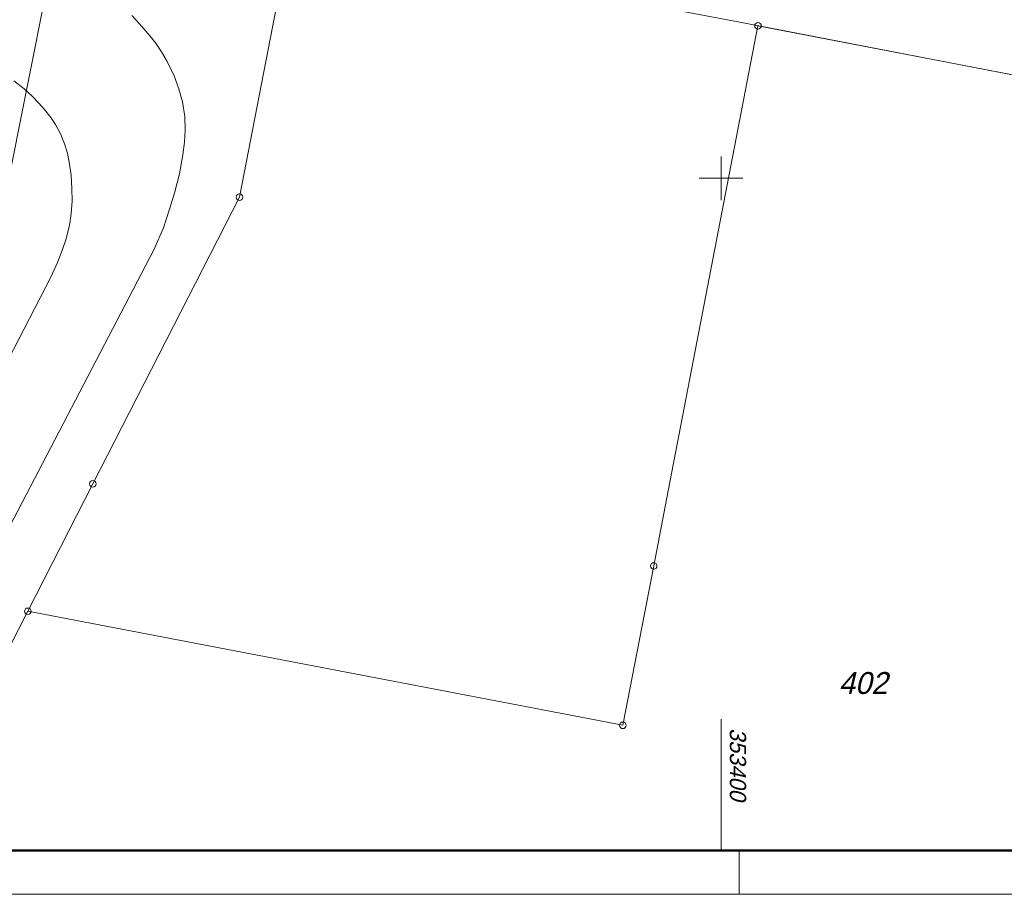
# Model space of a CAD drawing. Extents: x 353221 to 353679, y 5707809 to 5707957.
# Tile 2 of 21: x 353360 to 353416, y 5707809 to 5707859. Entities that reach past the tile are written whole.
import ezdxf

# ---------------------------------------------------------------- set-up
doc = ezdxf.new("R2010")
doc.units = 0
doc.header["$MEASUREMENT"] = 0
doc.linetypes.add('LINE_LT_4', pattern=[10000, 10000, 0])
for name, color, linetype in [('ALK', 7, 'Continuous'), ('Verm Rahmen P-1', 7, 'Continuous'), ('ZL_Linien', 7, 'Continuous')]:
    doc.layers.add(name, color=color, linetype=linetype)
doc.styles.add('10', font='txt', dxfattribs={"oblique": 13.5, "height": 1})
doc.styles.add('2001', font='txt', dxfattribs={"oblique": 13.5, "height": 1})

msp = doc.modelspace()

# ---------------------------------------------------------------- linework, layer by layer
at = {"layer": 'ALK', "color": 1, "lineweight": 18, "true_color": 0xff0000}
for points in [[(353353.414, 5707811.584), (353355.015, 5707814.712), (353360.393, 5707825.253), (353364.117, 5707832.537), (353372.491, 5707848.918), (353375.391, 5707863.852), (353375.492, 5707864.374), (353379.936, 5707887.294), (353370.97, 5707888.946), (353368.812, 5707889.344), (353367.201, 5707889.688), (353362.717, 5707867.095), (353359.169, 5707849.215), (353355.927, 5707842.954), (353350.614, 5707832.69), (353346.373, 5707824.496), (353342.055, 5707816.154), (353339.689, 5707811.584)], [(353440.568, 5707811.584), (353441.984, 5707821.118), (353446.184, 5707849.46), (353437.38, 5707851.921), (353430.908, 5707853.166), (353402.108, 5707858.706), (353396.978, 5707832.144), (353396.15, 5707827.844), (353394.393, 5707818.738), (353360.393, 5707825.253), (353355.015, 5707814.712), (353353.414, 5707811.584)]]:
    msp.add_lwpolyline(points, dxfattribs=at)
for points in [[(353502.648, 5707859.675), (353505.949, 5707862.982), (353504.883, 5707863.188), (353500.536, 5707864.026), (353499.299, 5707864.265), (353449.799, 5707873.812), (353379.936, 5707887.294), (353375.492, 5707864.374), (353375.391, 5707863.852), (353372.491, 5707848.918), (353364.117, 5707832.537), (353360.393, 5707825.253), (353394.393, 5707818.738), (353396.15, 5707827.844), (353396.978, 5707832.144), (353402.108, 5707858.706), (353430.908, 5707853.166), (353437.38, 5707851.921), (353446.184, 5707849.46), (353484.965, 5707841.961), (353490.341, 5707847.346), (353502.648, 5707859.675)], [(353322.848, 5707859.91), (353333.772, 5707857.925), (353342.424, 5707856.352), (353357.031, 5707853.698), (353359.169, 5707849.215), (353362.717, 5707867.095), (353362.57, 5707867.128), (353332.592, 5707873.572), (353326.904, 5707875.317), (353318.042, 5707878.036), (353316.384, 5707873.32), (353314.483, 5707867.913), (353321.323, 5707860.187), (353322.848, 5707859.91)]]:
    msp.add_lwpolyline(points, close=True, dxfattribs=at)
for points in [[(353401.921, 5707858.706, 1), (353402.296, 5707858.706, 1), (353401.921, 5707858.706)], [(353372.303, 5707848.918, 1), (353372.678, 5707848.918, 1), (353372.303, 5707848.918)], [(353363.93, 5707832.537, 1), (353364.305, 5707832.537, 1), (353363.93, 5707832.537)], [(353395.963, 5707827.844, 1), (353396.338, 5707827.844, 1), (353395.963, 5707827.844)], [(353360.205, 5707825.253, 1), (353360.58, 5707825.253, 1), (353360.205, 5707825.253)], [(353394.205, 5707818.738, 1), (353394.58, 5707818.738, 1), (353394.205, 5707818.738)]]:
    msp.add_lwpolyline(points, format="xyb", close=True, dxfattribs=at)
at = {"layer": 'Verm Rahmen P-1', "color": 1, "lineweight": 13, "true_color": 0xff0000}
for p, q in [((353400, 5707848.75), (353400, 5707851.25)), ((353398.75, 5707850), (353401.25, 5707850)), ((353400, 5707811.58), (353400, 5707819.08))]:
    msp.add_line(p, q, dxfattribs=at)
at = {"layer": 'Verm Rahmen P-1', "color": 7, "lineweight": 50, "true_color": 0xffffff}
msp.add_line((353586.03, 5707811.58), (353308.53, 5707811.58), dxfattribs=at)
at = {"layer": 'Verm Rahmen P-1', "color": 18, "linetype": 'LINE_LT_4', "lineweight": 50, "true_color": 0x000000}
for p in [(353586.03, 5707811.58), (353676.03, 5707811.58)]:
    msp.add_line(p, (353308.53, 5707811.58), dxfattribs=at)
at = {"layer": 'Verm Rahmen P-1', "color": 18, "linetype": 'LINE_LT_4', "lineweight": 13, "true_color": 0x000000}
for p, q in [((353401.03, 5707809.08), (353401.03, 5707811.58)), ((353678.53, 5707809.08), (353296.03, 5707809.08))]:
    msp.add_line(p, q, dxfattribs=at)
at = {"layer": 'ZL_Linien', "color": 254, "lineweight": 13, "true_color": 0xdcdcdc}
msp.add_lwpolyline([(353352.547, 5707826.639), (353361.707, 5707844.348), (353362.089, 5707845.18), (353362.382, 5707845.922), (353362.568, 5707846.479), (353362.773, 5707847.31), (353362.877, 5707847.985), (353362.928, 5707848.699), (353362.919, 5707849.419), (353362.881, 5707850.161), (353362.785, 5707850.801), (353362.662, 5707851.426), (353362.486, 5707851.966), (353362.277, 5707852.507), (353361.984, 5707853.076), (353361.709, 5707853.471), (353361.355, 5707853.937), (353361.035, 5707854.292), (353360.64, 5707854.696), (353360.18, 5707855.111), (353359.606, 5707855.566)], dxfattribs=at)
for points in [[(353367.069, 5707886.694, 41.801), (353330.002, 5707894.384, 0), (353329.535, 5707891.512, 0), (353326.561, 5707873.432, 0), (353362.656, 5707866.303, 0), (353375.408, 5707863.786, 0), (353401.079, 5707858.92, 0), (353437.318, 5707851.904, 0), (353446.13, 5707849.458, 0), (353470.944, 5707844.675, 0), (353472.893, 5707842.141, 0), (353474.403, 5707839.792, 0), (353475.913, 5707828.047, 0), (353477.927, 5707831.403, 0), (353476.219, 5707843.658, 0), (353485.009, 5707841.963, 0), (353488.482, 5707845.489, 0), (353448.228, 5707854.054, 0), (353436.851, 5707855.785, 0), (353437.657, 5707858.752, 0), (353444.369, 5707857.242, 0), (353445.869, 5707863.955, 0)], [(353349.689, 5707811.584, 0), (353367.589, 5707845.912, 0), (353368.157, 5707847.175, 0), (353368.497, 5707848.227, 0), (353368.791, 5707849.233, 0), (353369.057, 5707850.246, 0), (353369.255, 5707851.346, 0), (353369.341, 5707852.066, 0), (353369.39, 5707852.742, 0), (353369.366, 5707853.534, 0), (353369.229, 5707854.376, 0), (353369.023, 5707855.114, 0), (353368.75, 5707855.858, 0), (353368.353, 5707856.668, 0), (353368.027, 5707857.217, 0), (353367.692, 5707857.732, 0), (353367.392, 5707858.119, 0), (353366.778, 5707858.829, 0), (353366.344, 5707859.295, 0)]]:
    msp.add_polyline3d(points, dxfattribs=at)

# ---------------------------------------------------------------- texts
at = {"layer": 'ALK', "color": 1, "true_color": 0xff0000, "insert": (353408.116, 5707821.147), "char_height": 1.25, "attachment_point": 5, "line_spacing_factor": 0.959981, "style": '2001'}
msp.add_mtext('402', dxfattribs=at)
at = {"layer": 'Verm Rahmen P-1', "color": 1, "true_color": 0xff0000, "insert": (353401.429, 5707818.58), "char_height": 0.9286, "attachment_point": 1, "rotation": 270, "line_spacing_factor": 0.959981, "style": '10'}
msp.add_mtext('353400', dxfattribs=at)

doc.saveas('drawing.dxf')
